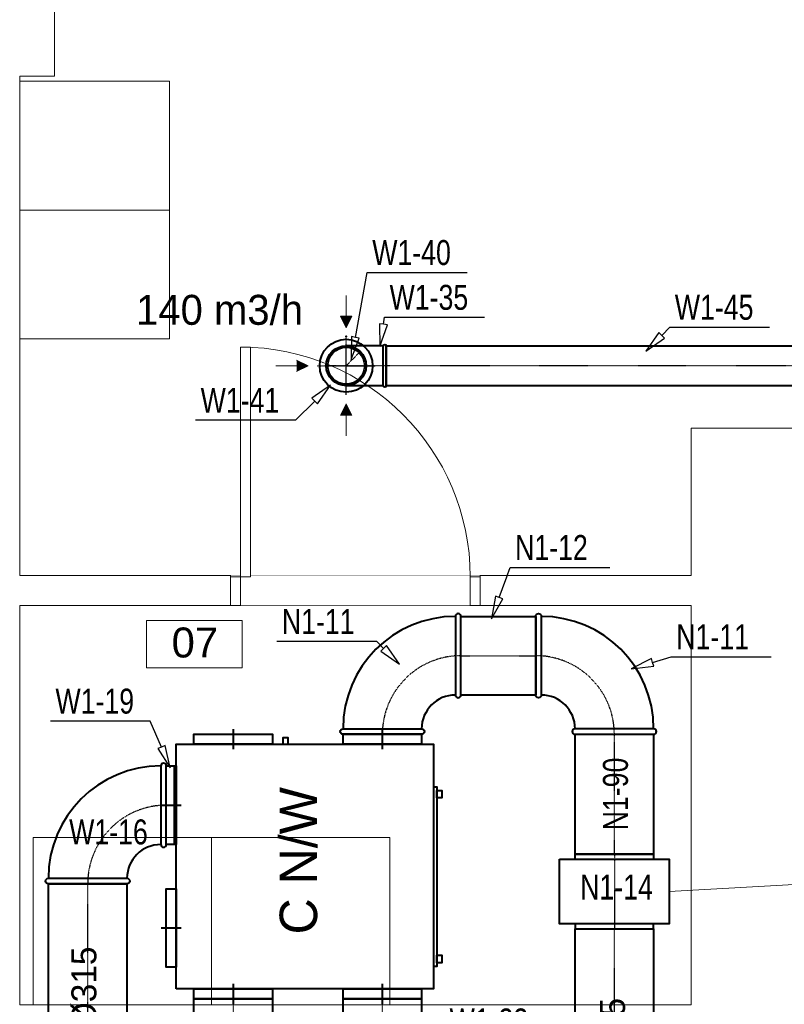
# Model space of a CAD drawing. Header units: millimetres. Extents: x 1700 to 4670, y 990 to 3874.
# Tile 100 of 110: x 3109 to 3415, y 2253 to 2647. Entities that reach past the tile are written whole.
import ezdxf
from ezdxf.enums import TextEntityAlignment as Align

# ---------------------------------------------------------------- set-up
doc = ezdxf.new("R2010")
doc.units = ezdxf.units.MM
doc.linetypes.add('CENTER', pattern=[0.55, 0.37, -0.06, 0.06, -0.06])
doc.linetypes.add('Wipeout_Contour', pattern=[1000, 0, -1000])
doc.layers.get('0').update_dxf_attribs({"lineweight": 0})
for name, color, linetype, lineweight in [('centrala', 7, 'Continuous', 40), ('Nowe_320-W Umeblowanie_Nr_pióra__4', 252, 'Continuous', 13), ('Nowe_420-K Ściany_Nr_pióra__1', 7, 'Continuous', 13), ('Nowe_810-G Ogólne_Nr_pióra__18', 9, 'Continuous', 13), ('Nowe_Drzwi Archicad_Nr_pióra__1', 7, 'Continuous', 13), ('Nowe_Drzwi Archicad_Nr_pióra__23', 7, 'Continuous', 15), ('Nowe_Drzwi Archicad_Nr_pióra__3', 7, 'Continuous', 13), ('Nowe_Metryczki pomieszczeń Archicada_Nr_pióra__6', 7, 'Continuous', 13), ('WEN_N1-_ZLICZAC', 170, 'Continuous', 40), ('WEN_W1-_ZLICZAC', 10, 'Continuous', 40)]:
    doc.layers.add(name, color=color, linetype=linetype, lineweight=lineweight)
for name, color, linetype in [('Nowe_210-A Pomieszczenia', 7, 'Continuous'), ('Nowe_320-W Umeblowanie', 252, 'Continuous'), ('Nowe_420-K Ściany', 7, 'Continuous'), ('Nowe_Drzwi Archicad', 7, 'Continuous'), ('opisy mt', 7, 'Continuous'), ('WEN_N1-_ATRYBUT', 7, 'Continuous'), ('WEN_N1-_OSIE', 2, 'CENTER'), ('WEN_W1-_ATRYBUT', 7, 'Continuous'), ('WEN_W1-_OSIE', 2, 'CENTER')]:
    doc.layers.add(name, color=color, linetype=linetype)
doc.styles.add('STYL_AUTOMATYCZNY_1', font='txt')
doc.styles.add('STYL_WENTYLE', font='txt', dxfattribs={"width": 0.8})

# ---------------------------------------------------------------- blocks, each defined once
blk = doc.blocks.new('Pom. gospodarcze_07_7_1', base_point=(11210.3, -4588.2))
at = {"color": 254, "linetype": 'Wipeout_Contour', "lineweight": 0, "ltscale": 48453.798016}
blk.add_wipeout([(11018.8, -4493.9), (11018.8, -4682.5), (11401.8, -4682.5), (11401.8, -4493.9)], dxfattribs=at).dxf.layer = 'Nowe_210-A Pomieszczenia'
at = {"layer": 'Nowe_Metryczki pomieszczeń Archicada_Nr_pióra__6', "color": 7, "linetype": 'Continuous', "lineweight": 13}
for p, q in [((11018.8, -4493.9), (11401.8, -4493.9)), ((11018.8, -4682.5), (11018.8, -4493.9)), ((11401.8, -4493.9), (11401.8, -4682.5)), ((11401.8, -4682.5), (11018.8, -4682.5))]:
    blk.add_line(p, q, dxfattribs=at)
at = {"layer": 'Nowe_Metryczki pomieszczeń Archicada_Nr_pióra__6', "color": 7, "lineweight": 13, "insert": (11118.8, -4521.4), "char_height": 120, "attachment_point": 1, "style": 'STYL_AUTOMATYCZNY_1'}
blk.add_mtext('\\A1;{\\pql;\\pt0,500;\\fArial|b0|i0|c238|p0;\\W1.000000;07\\fArial|b0|i0|c238|p0;\\W1.000000;\\A1{\\H.66x;\\S^  ;}\\fArial|b0|i0|c238|p0;\\W1.000000;\\fArial|b0|i0|c238|p0;\\W1.000000;\\A1{\\H.66x;\\S^  ;}}', dxfattribs=at)
blk = doc.blocks.new('B31590CN1-_11')
for points in [[(-315, 157.5), (-315, 472.5, -1), (-292.95, 472.5), (-292.95, 157.5, -1)], [(-157.5, 0), (157.5, 0, 1), (157.5, 22.05), (-157.5, 22.05, 1)]]:
    blk.add_lwpolyline(points, format="xyb", close=True)
for radius in [450.45, 135.45]:
    blk.add_arc((-292.95, 22.05), radius, 0, 90)
for p in [(-315, 315), (0, 0)]:
    blk.add_point(p)
at = {"layer": 'WEN_N1-_OSIE'}
blk.add_arc((-315, 0), 315, 0, 90, dxfattribs=at)
at = {"layer": 'WEN_N1-_ATRYBUT', "style": 'STYL_WENTYLE', "width": 0.8, "flags": 8}
blk.add_attdef('WENTYLE', text='', height=100, dxfattribs=at).set_placement((-157.5, 0), align=Align.BOTTOM_LEFT)
blk = doc.blocks.new('B31590CN1-_23')
for points in [[(-315, -157.5), (-315, 157.5, -1), (-292.95, 157.5), (-292.95, -157.5, -1)], [(-157.5, -315), (157.5, -315, 1), (157.5, -292.95), (-157.5, -292.95, 1)]]:
    blk.add_lwpolyline(points, format="xyb", close=True)
for radius in [450.45, 135.45]:
    blk.add_arc((-292.95, -292.95), radius, 0, 90)
for p in [(-315, 0), (0, -315)]:
    blk.add_point(p)
at = {"layer": 'WEN_N1-_OSIE'}
blk.add_arc((-315, -315), 315, 0, 90, dxfattribs=at)
at = {"layer": 'WEN_N1-_ATRYBUT', "style": 'STYL_WENTYLE', "width": 0.8, "flags": 8}
blk.add_attdef('WENTYLE', text='', height=100, dxfattribs=at).set_placement((-157.5, -315), align=Align.BOTTOM_LEFT)
blk = doc.blocks.new('G$C00B729E4')
at = {"layer": 'centrala', "ltscale": 60}
for p, q in [((28.75, 110), (28.75, 102)), ((88.55, 110), (88.55, 102)), ((0, 79.6), (8, 79.6)), ((0, 30.4), (8, 30.4)), ((28.75, 8), (28.75, 0)), ((88.55, 8), (88.55, 0))]:
    blk.add_line(p, q, dxfattribs=at)
at = {"layer": 'centrala', "linetype": 'Continuous'}
for points in [[(44.5, 104), (13, 104), (13, 108), (44.5, 108)], [(104.3, 104), (72.8, 104), (72.8, 108), (104.3, 108)], [(6, 95.35), (6, 63.85), (2, 63.85), (2, 95.35)], [(6, 46.15), (6, 14.65), (2, 14.65), (2, 46.15)], [(44.5, 2), (13, 2), (13, 6), (44.5, 6)], [(104.3, 2), (72.8, 2), (72.8, 6), (104.3, 6)]]:
    blk.add_lwpolyline(points, close=True, dxfattribs=at)
at = {"layer": 'centrala'}
for points in [[(50.84, 104.03), (50.84, 106.53), (48.74, 106.53), (48.74, 104.03), (50.84, 104.03)], [(109.2, 15), (109.2, 87), (110.4, 87), (110.4, 15)], [(110.4, 82.5), (110.4, 85.5), (112.4, 85.5), (112.4, 82.5)], [(110.4, 16.5), (110.4, 19.5), (112.4, 19.5), (112.4, 16.5)]]:
    blk.add_lwpolyline(points, close=True, dxfattribs=at)
blk.add_lwpolyline([(6, 6), (6, 104), (109, 104), (109, 6), (6, 6)], dxfattribs=at)
blk = doc.blocks.new('B31590CW1-_24')
for points in [[(315, -157.5), (315, 157.5, 1), (292.9, 157.5), (292.9, -157.5, 1)], [(157.5, -315), (-157.5, -315, -1), (-157.5, -292.9), (157.5, -292.9, -1)]]:
    blk.add_lwpolyline(points, format="xyb", close=True)
for radius in [450.4, 135.4]:
    blk.add_arc((292.9, -292.9), radius, 90, 180)
for p in [(315, 0), (0, -315)]:
    blk.add_point(p)
at = {"layer": 'WEN_W1-_OSIE'}
blk.add_arc((315, -315), 315, 90, 180, dxfattribs=at)
at = {"layer": 'WEN_W1-_ATRYBUT', "style": 'STYL_WENTYLE', "width": 0.8, "flags": 8}
blk.add_attdef('WENTYLE', text='', height=100, dxfattribs=at).set_placement((-378.1, -315), align=Align.BOTTOM_LEFT)
blk = doc.blocks.new('SR-315CW1-_1155-8630256229_14')
blk.add_lwpolyline([(0, -157.5), (0, 157.5), (1155.9, 157.5), (1155.9, -157.5)], close=True)
for p in [(0, 0), (1155.9, 0)]:
    blk.add_point(p)
at = {"layer": 'WEN_W1-_OSIE'}
blk.add_line((0, 0), (1155.9, 0), dxfattribs=at)
at = {"layer": 'WEN_W1-_ATRYBUT', "style": 'STYL_WENTYLE', "width": 0.8, "flags": 8}
blk.add_attdef('WENTYLE', text='', height=100, dxfattribs=at).set_placement((577.9, 0), align=Align.BOTTOM_LEFT)
at = {"layer": 'WEN_W1-_OSIE', "style": 'STYL_WENTYLE', "width": 0.8, "flags": 8}
blk.add_attdef('FI_KANALU', text='', height=40, dxfattribs=at).set_placement((577.9, 78.8), align=Align.MIDDLE_CENTER)
blk = doc.blocks.new('SR-315CW1-_31-9565960023_14')
blk.add_lwpolyline([(0, -157.5), (0, 157.5), (32, 157.5), (32, -157.5)], close=True)
for p in [(0, 0), (32, 0)]:
    blk.add_point(p)
at = {"layer": 'WEN_W1-_OSIE'}
blk.add_line((0, 0), (32, 0), dxfattribs=at)
at = {"layer": 'WEN_W1-_ATRYBUT', "style": 'STYL_WENTYLE', "width": 0.8, "flags": 8}
blk.add_attdef('WENTYLE', text='', height=100, dxfattribs=at).set_placement((16, 0), align=Align.BOTTOM_LEFT)
at = {"layer": 'WEN_W1-_OSIE', "style": 'STYL_WENTYLE', "width": 0.8, "flags": 8}
blk.add_attdef('FI_KANALU', text='', height=40, dxfattribs=at).set_placement((16, 78.8), align=Align.MIDDLE_CENTER)
blk = doc.blocks.new('SR-315CN1-_735-9227878037_14')
blk.add_lwpolyline([(0, -157.5), (0, 157.5), (735.9, 157.5), (735.9, -157.5)], close=True)
for p in [(0, 0), (735.9, 0)]:
    blk.add_point(p)
at = {"layer": 'WEN_N1-_OSIE'}
blk.add_line((0, 0), (735.9, 0), dxfattribs=at)
at = {"layer": 'WEN_N1-_ATRYBUT', "style": 'STYL_WENTYLE', "width": 0.8, "flags": 8}
blk.add_attdef('WENTYLE', text='', height=100, dxfattribs=at).set_placement((368, 0), align=Align.BOTTOM_LEFT)
at = {"layer": 'WEN_N1-_OSIE', "style": 'STYL_WENTYLE', "width": 0.8, "flags": 8}
blk.add_attdef('FI_KANALU', text='', height=40, dxfattribs=at).set_placement((368, 78.8), align=Align.MIDDLE_CENTER)
blk = doc.blocks.new('SR-315CW1-_396-9851437549_14')
blk.add_lwpolyline([(0, -157.5), (0, 157.5), (397, 157.5), (397, -157.5)], close=True)
for p in [(0, 0), (397, 0)]:
    blk.add_point(p)
at = {"layer": 'WEN_W1-_OSIE'}
blk.add_line((0, 0), (397, 0), dxfattribs=at)
at = {"layer": 'WEN_W1-_ATRYBUT', "style": 'STYL_WENTYLE', "width": 0.8, "flags": 8}
blk.add_attdef('WENTYLE', text='', height=100, dxfattribs=at).set_placement((198.5, 0), align=Align.BOTTOM_LEFT)
at = {"layer": 'WEN_W1-_OSIE', "style": 'STYL_WENTYLE', "width": 0.8, "flags": 8}
blk.add_attdef('FI_KANALU', text='', height=40, dxfattribs=at).set_placement((198.5, 78.8), align=Align.MIDDLE_CENTER)
blk = doc.blocks.new('SR-160CW1-_1905-7158163965_14')
blk.add_lwpolyline([(0, -80), (0, 80), (1905.7, 80), (1905.7, -80)], close=True)
for p in [(0, 0), (1905.7, 0)]:
    blk.add_point(p)
at = {"layer": 'WEN_W1-_OSIE'}
blk.add_line((0, 0), (1905.7, 0), dxfattribs=at)
at = {"layer": 'WEN_W1-_ATRYBUT', "style": 'STYL_WENTYLE', "width": 0.8, "flags": 8}
blk.add_attdef('WENTYLE', text='', height=100, dxfattribs=at).set_placement((952.9, 0), align=Align.BOTTOM_LEFT)
at = {"layer": 'WEN_W1-_OSIE', "style": 'STYL_WENTYLE', "width": 0.8, "flags": 8}
blk.add_attdef('FI_KANALU', text='', height=40, dxfattribs=at).set_placement((952.9, 40), align=Align.MIDDLE_CENTER)
blk = doc.blocks.new('B16090CW1-_13')
for p, q in [((-80, 11.2), (-80, 160)), ((80, 11.2), (80, 160))]:
    blk.add_line(p, q)
blk.add_lwpolyline([(80, 0), (-80, 0, -1), (-80, 11.2), (80, 11.2, -1)], format="xyb", close=True)
blk.add_circle((0, 160), 80)
blk.add_point((0, 0))
at = {"layer": 'WEN_W1-_OSIE'}
for p, q in [((0, 0), (0, 245)), ((-85, 160), (85, 160))]:
    blk.add_line(p, q, dxfattribs=at)
at = {"layer": 'WEN_W1-_ATRYBUT', "style": 'STYL_WENTYLE', "width": 0.8, "flags": 8}
blk.add_attdef('WENTYLE', text='', height=100, dxfattribs=at).set_placement((80, 0), align=Align.BOTTOM_LEFT)
blk = doc.blocks.new('PSR160CW1-_250_11')
blk.add_circle((0, 0), 80)
for p in [(56.6, 56.6), (0, 0)]:
    blk.add_point(p)
at = {"layer": 'WEN_W1-_OSIE'}
blk.add_line((0, 0), (56.6, 56.6), dxfattribs=at)
at = {"layer": 'WEN_W1-_ATRYBUT', "style": 'STYL_WENTYLE', "width": 0.8, "flags": 8}
blk.add_attdef('WENTYLE', text='', height=100, dxfattribs=at).set_placement((0, 0), align=Align.BOTTOM_LEFT)
blk = doc.blocks.new('KIRML-160-C_12')
for radius in [106, 74.2]:
    blk.add_circle((0, 0), radius)
for p in [(0, 116.6), (0, 0)]:
    blk.add_point(p)
at = {"layer": 'WEN_N1-_OSIE'}
for p, q in [((0, -116.6), (0, 116.6)), ((-116.6, 0), (116.6, 0))]:
    blk.add_line(p, q, dxfattribs=at)
at = {"layer": 'WEN_N1-_ATRYBUT', "style": 'STYL_WENTYLE', "width": 0.8, "flags": 8}
blk.add_attdef('WENTYLE', text='', height=100, dxfattribs=at).set_placement((0, 0), align=Align.BOTTOM_LEFT)
blk = doc.blocks.new('SR-315CN1-_299-704707801_14')
blk.add_lwpolyline([(0, -157.5), (0, 157.5), (299.7, 157.5), (299.7, -157.5)], close=True)
for p in [(0, 0), (299.7, 0)]:
    blk.add_point(p)
at = {"layer": 'WEN_N1-_OSIE'}
blk.add_line((0, 0), (299.7, 0), dxfattribs=at)
at = {"layer": 'WEN_N1-_ATRYBUT', "style": 'STYL_WENTYLE', "width": 0.8, "flags": 8}
blk.add_attdef('WENTYLE', text='', height=100, dxfattribs=at).set_placement((149.9, 0), align=Align.BOTTOM_LEFT)
at = {"layer": 'WEN_N1-_OSIE', "style": 'STYL_WENTYLE', "width": 0.8, "flags": 8}
blk.add_attdef('FI_KANALU', text='', height=40, dxfattribs=at).set_placement((149.9, 78.8), align=Align.MIDDLE_CENTER)
blk = doc.blocks.new('HDW-315_11')
blk.add_lwpolyline([(20, -220), (20, 220), (280, 220), (280, -220)], close=True)
for points in [[(20, -157.5), (0, -157.5), (0, 157.5), (20, 157.5)], [(280, -157.5), (300, -157.5), (300, 157.5), (280, 157.5)]]:
    blk.add_lwpolyline(points)
for p in [(0, 0), (300, 0)]:
    blk.add_point(p)
at = {"layer": 'WEN_N1-_OSIE'}
blk.add_line((0, 0), (300, 0), dxfattribs=at)
at = {"layer": 'WEN_N1-_ATRYBUT', "style": 'STYL_WENTYLE', "width": 0.8, "flags": 8}
blk.add_attdef('WENTYLE', text='', height=100, dxfattribs=at).set_placement((130, 260), align=Align.BOTTOM_LEFT)
blk = doc.blocks.new('SR-315CN1-_798-1684201804_14')
blk.add_lwpolyline([(0, -157.5), (0, 157.5), (798.2, 157.5), (798.2, -157.5)], close=True)
for p in [(0, 0), (798.2, 0)]:
    blk.add_point(p)
at = {"layer": 'WEN_N1-_OSIE'}
blk.add_line((0, 0), (798.2, 0), dxfattribs=at)
at = {"layer": 'WEN_N1-_ATRYBUT', "style": 'STYL_WENTYLE', "width": 0.8, "flags": 8}
blk.add_attdef('WENTYLE', text='', height=100, dxfattribs=at).set_placement((399.1, 0), align=Align.BOTTOM_LEFT)
at = {"layer": 'WEN_N1-_OSIE', "style": 'STYL_WENTYLE', "width": 0.8, "flags": 8}
blk.add_attdef('FI_KANALU', text='', height=40, dxfattribs=at).set_placement((399.1, 78.8), align=Align.MIDDLE_CENTER)
blk = doc.blocks.new('SR-315CN1-_479-8380489196_14')
blk.add_lwpolyline([(0, -157.5), (0, 157.5), (479.8, 157.5), (479.8, -157.5)], close=True)
for p in [(0, 0), (479.8, 0)]:
    blk.add_point(p)
at = {"layer": 'WEN_N1-_OSIE'}
blk.add_line((0, 0), (479.8, 0), dxfattribs=at)
at = {"layer": 'WEN_N1-_ATRYBUT', "style": 'STYL_WENTYLE', "width": 0.8, "flags": 8}
blk.add_attdef('WENTYLE', text='', height=100, dxfattribs=at).set_placement((239.9, 0), align=Align.BOTTOM_LEFT)
at = {"layer": 'WEN_N1-_OSIE', "style": 'STYL_WENTYLE', "width": 0.8, "flags": 8}
blk.add_attdef('FI_KANALU', text='', height=40, dxfattribs=at).set_placement((239.9, 78.8), align=Align.MIDDLE_CENTER)

msp = doc.modelspace()

# ---------------------------------------------------------------- hatches: boundary and pattern name
at = {"layer": 'opisy mt', "linetype": 'Continuous', "lineweight": 18}
for points in [[(3237.3, 2528.32), (3239.59, 2523.68), (3241.88, 2528.32)], [(3237.3, 2528.32), (3239.59, 2523.68), (3241.88, 2528.32)], [(3219.73, 2510.74), (3224.37, 2508.45), (3219.73, 2506.17)], [(3219.73, 2510.74), (3224.37, 2508.45), (3219.73, 2506.17)], [(3237.3, 2488.59), (3239.59, 2493.23), (3241.88, 2488.59)], [(3237.3, 2488.59), (3239.59, 2493.23), (3241.88, 2488.59)]]:
    msp.add_hatch(color=256, dxfattribs=at).paths.add_polyline_path(points)

# ---------------------------------------------------------------- linework, layer by layer
at = {"layer": 'Nowe_210-A Pomieszczenia', "color": 252, "linetype": 'Continuous', "lineweight": 0, "flags": 128}
msp.add_lwpolyline([(3377.79, 2252.41), (3377.79, 2412.41), (3108.79, 2412.41), (3108.79, 2252.41)], close=True, dxfattribs=at)
at = {"layer": 'Nowe_810-G Ogólne_Nr_pióra__18', "color": 252, "linetype": 'Continuous', "lineweight": 13, "flags": 128}
msp.add_lwpolyline([(3118.2, 2255.07), (3253.2, 2255.07), (3253.2, 2315.07), (3118.2, 2315.07)], close=True, dxfattribs=at)
at = {"layer": 'opisy mt', "linetype": 'Continuous', "lineweight": 18}
for p, q in [((3239.59, 2536.58), (3239.59, 2523.68)), ((3239.59, 2536.58), (3239.59, 2523.68)), ((3241.88, 2528.32), (3237.3, 2528.32)), ((3239.59, 2523.68), (3237.3, 2528.32)), ((3241.88, 2528.32), (3237.3, 2528.32)), ((3241.88, 2528.32), (3237.3, 2528.32)), ((3239.59, 2523.68), (3237.3, 2528.32)), ((3241.88, 2528.32), (3237.3, 2528.32)), ((3239.59, 2523.68), (3241.88, 2528.32)), ((3239.59, 2523.68), (3241.88, 2528.32)), ((3224.37, 2508.45), (3219.73, 2510.74)), ((3224.37, 2508.45), (3219.73, 2510.74)), ((3211.47, 2508.45), (3224.37, 2508.45)), ((3211.47, 2508.45), (3224.37, 2508.45)), ((3224.37, 2508.45), (3219.73, 2506.17)), ((3224.37, 2508.45), (3219.73, 2506.17)), ((3239.59, 2493.23), (3237.3, 2488.59)), ((3239.59, 2493.23), (3237.3, 2488.59)), ((3239.59, 2480.33), (3239.59, 2493.23)), ((3239.59, 2493.23), (3241.88, 2488.59)), ((3239.59, 2480.33), (3239.59, 2493.23)), ((3239.59, 2493.23), (3241.88, 2488.59)), ((3237.3, 2488.59), (3241.88, 2488.59)), ((3237.3, 2488.59), (3241.88, 2488.59)), ((3237.3, 2488.59), (3241.88, 2488.59)), ((3237.3, 2488.59), (3241.88, 2488.59)), ((3429.09, 2301.21), (3369.05, 2297.79))]:
    msp.add_line(p, q, dxfattribs=at)
at = {"layer": 'WEN_N1-_ATRYBUT'}
msp.add_lwpolyline([(3362.36, 2389.6), (3361.91, 2391.13), (3353.73, 2387.05), (3362.81, 2388.07), (3362.36, 2389.6), (3369.87, 2391.82), (3409.87, 2391.82)], dxfattribs=at)
at = {"layer": 'WEN_W1-_ATRYBUT'}
for points in [[(3243.28, 2519.82), (3241.7, 2520.11), (3241.65, 2510.97), (3244.85, 2519.53), (3243.28, 2519.82), (3248.05, 2545.81), (3288.05, 2545.81)], [(3254.55, 2525.05), (3252.97, 2525.3), (3253.14, 2516.16), (3256.13, 2524.8), (3254.55, 2525.05), (3254.99, 2527.86), (3294.99, 2527.86)], [(3366.03, 2520.62), (3364.9, 2521.75), (3359.67, 2514.26), (3367.16, 2519.49), (3366.03, 2520.62), (3369.28, 2523.87), (3409.28, 2523.87)]]:
    msp.add_lwpolyline(points, dxfattribs=at)

# ---------------------------------------------------------------- block references
at = {"layer": 'WEN_N1-_ZLICZAC'}
ref = msp.add_blockref('B31590CN1-_11', (3347.05, 2360.77), dxfattribs=dict(at, xscale=0.09999999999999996, yscale=0.09999999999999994, zscale=0.1))
ref.add_attrib('WENTYLE', 'N1-11', dxfattribs={"layer": 'WEN_N1-_ATRYBUT', "height": 10, "style": 'STYL_WENTYLE', "width": 0.8, "flags": 8}).set_placement((3371.87, 2391.82), align=Align.BOTTOM_LEFT)
ref = msp.add_blockref('SR-315CN1-_479-8380489196_14', (3347.05, 2312.79), dxfattribs=dict(at, xscale=0.1, yscale=0.1, zscale=0.1, rotation=90))
ref.add_attrib('WENTYLE', 'N1-90', dxfattribs={"layer": 'WEN_N1-_ATRYBUT', "height": 10, "rotation": 90, "style": 'STYL_WENTYLE', "width": 0.8, "flags": 8}).set_placement((3355.5, 2322.29), align=Align.BOTTOM_LEFT)
ref = msp.add_blockref('HDW-315_11', (3347.05, 2312.79), dxfattribs=dict(at, xscale=0.1000000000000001, yscale=0.1, zscale=0.1, rotation=270))
ref.add_attrib('WENTYLE', 'N1-14', dxfattribs={"layer": 'WEN_N1-_ATRYBUT', "height": 10, "style": 'STYL_WENTYLE', "width": 0.8, "flags": 8}).set_placement((3333.35, 2291.58), align=Align.BOTTOM_LEFT)
ref = msp.add_blockref('SR-315CN1-_798-1684201804_14', (3347.05, 2202.97), dxfattribs=dict(at, xscale=0.1, yscale=0.1, zscale=0.1, rotation=90))
ref.add_attrib('WENTYLE', 'N1-10', dxfattribs={"layer": 'WEN_N1-_ATRYBUT', "height": 10, "style": 'STYL_WENTYLE', "width": 0.8, "flags": 8}).set_placement((3381.2, 2223.69), align=Align.BOTTOM_LEFT)
at = {"layer": 'WEN_W1-_ZLICZAC'}
ref = msp.add_blockref('PSR160CW1-_250_11', (3239.59, 2508.45), dxfattribs=dict(at, xscale=0.1, yscale=0.1, zscale=0.1, rotation=359.9999999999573))
ref.add_attrib('WENTYLE', 'W1-40', dxfattribs={"layer": 'WEN_W1-_ATRYBUT', "height": 10, "style": 'STYL_WENTYLE', "width": 0.8, "flags": 8}).set_placement((3250.05, 2545.81), align=Align.BOTTOM_LEFT)
ref = msp.add_blockref('B16090CW1-_13', (3255.59, 2508.45), dxfattribs=dict(at, xscale=0.1, yscale=0.1, zscale=0.1, rotation=89.99999999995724))
ref.add_attrib('WENTYLE', 'W1-35', dxfattribs={"layer": 'WEN_W1-_ATRYBUT', "height": 10, "style": 'STYL_WENTYLE', "width": 0.8, "flags": 8}).set_placement((3256.99, 2527.86), align=Align.BOTTOM_LEFT)
ref = msp.add_blockref('SR-160CW1-_1905-7158163965_14', (3446.16, 2508.45), dxfattribs=dict(at, xscale=0.1, yscale=0.1, zscale=0.1, rotation=180))
ref.add_attrib('WENTYLE', 'W1-45', dxfattribs={"layer": 'WEN_W1-_ATRYBUT', "height": 10, "style": 'STYL_WENTYLE', "width": 0.8, "flags": 8}).set_placement((3371.28, 2523.87), align=Align.BOTTOM_LEFT)

# ---------------------------------------------------------------- texts
at = {"layer": 'opisy mt', "linetype": 'Continuous', "lineweight": 18, "insert": (3341.32, 2222.41), "char_height": 10, "width": 136.5578, "attachment_point": 1, "rotation": 90}
msp.add_mtext('%%C315', dxfattribs=at)

# ---------------------------------------------------------------- wipeouts: each hides what was drawn before it
at = {"color": 252, "linetype": 'Wipeout_Contour', "lineweight": 0, "ltscale": 45545.293686}
msp.add_wipeout([(3108.79, 2519.21), (3168.79, 2519.21), (3168.79, 2622.41), (3108.79, 2622.41)], dxfattribs=at).dxf.layer = 'Nowe_320-W Umeblowanie'

# ---------------------------------------------------------------- next in the draw order: linework, layer by layer
at = {"layer": 'Nowe_320-W Umeblowanie_Nr_pióra__4', "color": 252, "linetype": 'Continuous', "lineweight": 13}
msp.add_line((3108.79, 2570.81), (3168.79, 2570.81), dxfattribs=at)
at = {"layer": 'Nowe_320-W Umeblowanie_Nr_pióra__4', "color": 252, "linetype": 'Continuous', "lineweight": 13, "flags": 128}
msp.add_lwpolyline([(3108.79, 2519.21), (3108.79, 2622.41), (3168.79, 2622.41), (3168.79, 2519.21)], close=True, dxfattribs=at)

# ---------------------------------------------------------------- next in the draw order: block references
at = {"layer": 'Nowe_210-A Pomieszczenia', "color": 252, "linetype": 'Continuous', "lineweight": 13, "xscale": 0.1, "yscale": 0.1, "zscale": 0.1}
msp.add_blockref('Pom. gospodarcze_07_7_1', (3178.81, 2396.88), dxfattribs=at)

# ---------------------------------------------------------------- next in the draw order: texts
at = {"layer": 'opisy mt', "linetype": 'Continuous', "lineweight": 18, "insert": (3155.4, 2536.85), "char_height": 12, "width": 136.5578, "attachment_point": 1}
msp.add_mtext('140 m3/h', dxfattribs=at)

# ---------------------------------------------------------------- next in the draw order: linework, layer by layer
at = {"layer": 'Nowe_210-A Pomieszczenia', "color": 252, "linetype": 'Continuous', "lineweight": 0, "flags": 128}
msp.add_lwpolyline([(3108.79, 2424.41), (3377.79, 2424.41), (3377.79, 2483.41), (3419.79, 2483.41), (3419.79, 2252.41), (3983.79, 2252.41), (3983.79, 2447.41), (3997.79, 2447.41), (3997.79, 2816.41), (3122.79, 2816.41), (3122.79, 2624.41), (3108.79, 2624.41)], close=True, dxfattribs=at)
at = {"layer": 'WEN_N1-_ATRYBUT'}
msp.add_lwpolyline([(3254.58, 2395.2), (3253.45, 2394.07), (3260.94, 2388.84), (3255.71, 2396.34), (3254.58, 2395.2), (3251.83, 2397.96), (3211.83, 2397.96)], dxfattribs=at)
at = {"layer": 'WEN_W1-_ATRYBUT'}
msp.add_lwpolyline([(3165.57, 2355.67), (3164.1, 2355.04), (3169.11, 2347.4), (3167.04, 2356.3), (3165.57, 2355.67), (3161.12, 2366.07), (3121.12, 2366.07)], dxfattribs=at)

# ---------------------------------------------------------------- next in the draw order: wipeouts: each hides what was drawn before it
at = {"color": 252, "linetype": 'Wipeout_Contour', "lineweight": 0, "ltscale": 50986.630837}
msp.add_wipeout([(3114.15, 2319.41), (3114.15, 2252.41), (3257.15, 2252.41), (3257.15, 2319.41)], dxfattribs=at).dxf.layer = 'Nowe_320-W Umeblowanie'
at = {"color": 252, "linetype": 'Wipeout_Contour', "lineweight": 0, "ltscale": 47673.587873}
msp.add_wipeout([(3108.79, 2424.41), (3108.79, 2412.41), (3193.29, 2412.41), (3193.29, 2424.41)], dxfattribs=at).dxf.layer = 'Nowe_420-K Ściany'
at = {"color": 252, "linetype": 'Wipeout_Contour', "lineweight": 0, "ltscale": 54678.472574}
msp.add_wipeout([(3293.29, 2424.41), (3293.29, 2412.41), (3377.79, 2412.41), (3377.79, 2424.41)], dxfattribs=at).dxf.layer = 'Nowe_420-K Ściany'

# ---------------------------------------------------------------- next in the draw order: linework, layer by layer
at = {"layer": 'Nowe_320-W Umeblowanie_Nr_pióra__4', "color": 252, "linetype": 'Continuous', "lineweight": 13}
msp.add_line((3185.65, 2319.41), (3185.65, 2252.41), dxfattribs=at)
at = {"layer": 'Nowe_320-W Umeblowanie_Nr_pióra__4', "color": 252, "linetype": 'Continuous', "lineweight": 13, "flags": 128}
msp.add_lwpolyline([(3114.15, 2319.41), (3257.15, 2319.41), (3257.15, 2252.41), (3114.15, 2252.41)], close=True, dxfattribs=at)
at = {"layer": 'WEN_N1-_ATRYBUT'}
msp.add_lwpolyline([(3300.92, 2415.53), (3299.42, 2416.08), (3297.87, 2407.07), (3302.43, 2414.99), (3300.92, 2415.53), (3305.28, 2427.63), (3345.28, 2427.63)], dxfattribs=at)

# ---------------------------------------------------------------- next in the draw order: block references
msp.add_blockref('G$C00B729E4', (3165.53, 2252.77))
at = {"layer": 'WEN_N1-_ZLICZAC'}
ref = msp.add_blockref('SR-315CN1-_735-9227878037_14', (3194.28, 2254.77), dxfattribs=dict(at, xscale=0.1, yscale=0.1, zscale=0.1, rotation=269.9999999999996))
ref.add_attrib('WENTYLE', 'N1-13', dxfattribs={"layer": 'WEN_N1-_ATRYBUT', "height": 10, "rotation": 90, "style": 'STYL_WENTYLE', "width": 0.8, "flags": 8}).set_placement((3194.28, 2186.63), align=Align.BOTTOM_LEFT)
at = {"layer": 'WEN_W1-_ZLICZAC'}
ref = msp.add_blockref('SR-315CW1-_31-9565960023_14', (3170.73, 2332.37), dxfattribs=dict(at, xscale=0.1, yscale=0.1, zscale=0.1, rotation=180))
ref.add_attrib('WENTYLE', 'W1-19', dxfattribs={"layer": 'WEN_W1-_ATRYBUT', "height": 10, "style": 'STYL_WENTYLE', "width": 0.8, "flags": 8}).set_placement((3123.12, 2366.07), align=Align.BOTTOM_LEFT)
ref = msp.add_blockref('B31590CW1-_24', (3136.03, 2332.37), dxfattribs=dict(at, xscale=0.1, yscale=0.1, zscale=0.1))
ref.add_attrib('WENTYLE', 'W1-16', dxfattribs={"layer": 'WEN_W1-_ATRYBUT', "height": 10, "style": 'STYL_WENTYLE', "width": 0.8, "flags": 8}).set_placement((3128.6, 2313.67), align=Align.BOTTOM_LEFT)
ref = msp.add_blockref('SR-315CW1-_1155-8630256229_14', (3136.03, 2185.28), dxfattribs=dict(at, xscale=0.1, yscale=0.1, zscale=0.1, rotation=89.99999999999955))
ref.add_attrib('WENTYLE', 'W1-18', dxfattribs={"layer": 'WEN_W1-_ATRYBUT', "height": 10, "rotation": 90, "style": 'STYL_WENTYLE', "width": 0.8, "flags": 8}).set_placement((3144.02, 2198.97), align=Align.BOTTOM_LEFT)
ref = msp.add_blockref('SR-315CW1-_396-9851437549_14', (3254.08, 2254.77), dxfattribs=dict(at, xscale=0.1, yscale=0.1, zscale=0.1, rotation=269.9999999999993))
ref.add_attrib('WENTYLE', 'W1-22', dxfattribs={"layer": 'WEN_W1-_ATRYBUT', "height": 10, "style": 'STYL_WENTYLE', "width": 0.8, "flags": 8}).set_placement((3281.03, 2237.91), align=Align.BOTTOM_LEFT)

# ---------------------------------------------------------------- next in the draw order: texts
at = {"layer": 'opisy mt', "linetype": 'Continuous', "lineweight": 18, "width": 136.5578, "attachment_point": 1, "rotation": 90}
for s, insert, char_height in [('C N/W', (3212.96, 2280.58), 15), ('%%C315', (3129.51, 2243.01), 10)]:
    msp.add_mtext(s, dxfattribs=dict(at, insert=insert, char_height=char_height))

# ---------------------------------------------------------------- next in the draw order: wipeouts: each hides what was drawn before it
at = {"color": 252, "linetype": 'Wipeout_Contour', "lineweight": 0, "ltscale": 51163.916886}
msp.add_wipeout([(3193.29, 2412.41), (3293.29, 2412.41), (3293.29, 2424.41), (3193.29, 2424.41)], dxfattribs=at).dxf.layer = 'Nowe_420-K Ściany'

# ---------------------------------------------------------------- next in the draw order: linework, layer by layer
at = {"layer": 'Nowe_420-K Ściany_Nr_pióra__1', "color": 252, "linetype": 'Continuous', "lineweight": 13}
for p, q in [((3193.29, 2423.91), (3193.29, 2424.41)), ((3193.29, 2412.41), (3193.29, 2423.91)), ((3293.29, 2423.91), (3293.29, 2424.41)), ((3293.29, 2412.41), (3293.29, 2423.91))]:
    msp.add_line(p, q, dxfattribs=at)
at = {"layer": 'Nowe_420-K Ściany_Nr_pióra__1', "color": 252, "linetype": 'Continuous', "lineweight": 13, "flags": 128}
for points in [[(3193.29, 2424.41), (3108.79, 2424.41)], [(3377.79, 2424.41), (3293.29, 2424.41)], [(3108.79, 2412.41), (3193.29, 2412.41)], [(3293.29, 2412.41), (3377.79, 2412.41)]]:
    msp.add_lwpolyline(points, dxfattribs=at)
at = {"layer": 'Nowe_Drzwi Archicad_Nr_pióra__3', "color": 252, "linetype": 'Continuous', "lineweight": 13}
msp.add_arc((3197.29, 2423.91), 92, 0, 90, dxfattribs=at)

# ---------------------------------------------------------------- next in the draw order: block references
at = {"layer": 'WEN_N1-_ZLICZAC'}
ref = msp.add_blockref('B31590CN1-_23', (3254.08, 2392.27), dxfattribs=dict(at, xscale=0.1, yscale=0.1, zscale=0.1, rotation=90))
ref.add_attrib('WENTYLE', 'N1-11', dxfattribs={"layer": 'WEN_N1-_ATRYBUT', "height": 10, "style": 'STYL_WENTYLE', "width": 0.8, "flags": 8}).set_placement((3213.83, 2397.96), align=Align.BOTTOM_LEFT)

# ---------------------------------------------------------------- next in the draw order: wipeouts: each hides what was drawn before it
at = {"color": 252, "linetype": 'Wipeout_Contour', "lineweight": 0, "ltscale": 49343.758124}
msp.add_wipeout([(3193.29, 2412.41), (3197.29, 2412.41), (3197.29, 2423.91), (3193.29, 2423.91)], dxfattribs=at).dxf.layer = 'Nowe_Drzwi Archicad'
at = {"color": 252, "linetype": 'Wipeout_Contour', "lineweight": 0, "ltscale": 52989.635741}
msp.add_wipeout([(3289.29, 2412.41), (3293.29, 2412.41), (3293.29, 2423.91), (3289.29, 2423.91)], dxfattribs=at).dxf.layer = 'Nowe_Drzwi Archicad'

# ---------------------------------------------------------------- next in the draw order: linework, layer by layer
at = {"layer": 'Nowe_Drzwi Archicad_Nr_pióra__1', "color": 252, "linetype": 'Continuous', "lineweight": 13}
for p, q in [((3193.29, 2423.91), (3193.29, 2424.41)), ((3193.29, 2412.41), (3193.29, 2423.91)), ((3193.29, 2412.41), (3193.29, 2423.91)), ((3293.29, 2423.91), (3293.29, 2424.41)), ((3293.29, 2412.41), (3293.29, 2423.91)), ((3293.29, 2412.41), (3293.29, 2423.91))]:
    msp.add_line(p, q, dxfattribs=at)
at = {"layer": 'Nowe_Drzwi Archicad_Nr_pióra__23', "color": 252, "linetype": 'Continuous', "lineweight": 15}
for p, q in [((3193.29, 2412.41), (3193.29, 2423.91)), ((3289.29, 2412.41), (3289.29, 2423.91)), ((3289.29, 2423.91), (3293.29, 2423.91)), ((3293.29, 2423.91), (3293.29, 2412.41)), ((3197.29, 2412.41), (3193.29, 2412.41)), ((3293.29, 2412.41), (3289.29, 2412.41))]:
    msp.add_line(p, q, dxfattribs=at)

# ---------------------------------------------------------------- next in the draw order: block references
at = {"layer": 'WEN_N1-_ZLICZAC'}
ref = msp.add_blockref('SR-315CN1-_299-704707801_14', (3285.58, 2392.27), dxfattribs=dict(at, xscale=0.1, yscale=0.1, zscale=0.1))
ref.add_attrib('WENTYLE', 'N1-12', dxfattribs={"layer": 'WEN_N1-_ATRYBUT', "height": 10, "style": 'STYL_WENTYLE', "width": 0.8, "flags": 8}).set_placement((3307.28, 2427.63), align=Align.BOTTOM_LEFT)

# ---------------------------------------------------------------- next in the draw order: wipeouts: each hides what was drawn before it
at = {"color": 252, "linetype": 'Wipeout_Contour', "lineweight": 0, "ltscale": 48894.419484}
msp.add_wipeout([(3197.29, 2515.91), (3197.29, 2423.91), (3201.29, 2423.91), (3201.29, 2515.91)], dxfattribs=at).dxf.layer = 'Nowe_Drzwi Archicad'

# ---------------------------------------------------------------- next in the draw order: linework, layer by layer
at = {"layer": 'Nowe_Drzwi Archicad_Nr_pióra__23', "color": 252, "linetype": 'Continuous', "lineweight": 15}
for p, q in [((3193.29, 2423.91), (3197.29, 2423.91)), ((3197.29, 2423.91), (3197.29, 2412.41))]:
    msp.add_line(p, q, dxfattribs=at)
at = {"layer": 'Nowe_Drzwi Archicad_Nr_pióra__3', "color": 252, "linetype": 'Continuous', "lineweight": 13}
for p, q in [((3197.29, 2515.91), (3197.29, 2423.91)), ((3201.29, 2515.91), (3197.29, 2515.91)), ((3201.29, 2423.91), (3201.29, 2515.91)), ((3197.29, 2423.91), (3201.29, 2423.91))]:
    msp.add_line(p, q, dxfattribs=at)
at = {"layer": 'WEN_N1-_ATRYBUT'}
msp.add_lwpolyline([(3227.02, 2494.31), (3228.15, 2493.18), (3233.38, 2500.67), (3225.88, 2495.44), (3227.02, 2494.31), (3219.29, 2486.59), (3179.29, 2486.59)], dxfattribs=at)

# ---------------------------------------------------------------- next in the draw order: block references
at = {"layer": 'WEN_W1-_ZLICZAC'}
ref = msp.add_blockref('KIRML-160-C_12', (3239.59, 2508.45), dxfattribs=dict(at, xscale=0.1, yscale=0.1, zscale=0.1, rotation=359.9999999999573))
ref.add_attrib('WENTYLE', 'W1-41', dxfattribs={"layer": 'WEN_N1-_ATRYBUT', "height": 10, "style": 'STYL_WENTYLE', "width": 0.8, "flags": 8}).set_placement((3181.29, 2486.59), align=Align.BOTTOM_LEFT)

doc.saveas('drawing.dxf')
